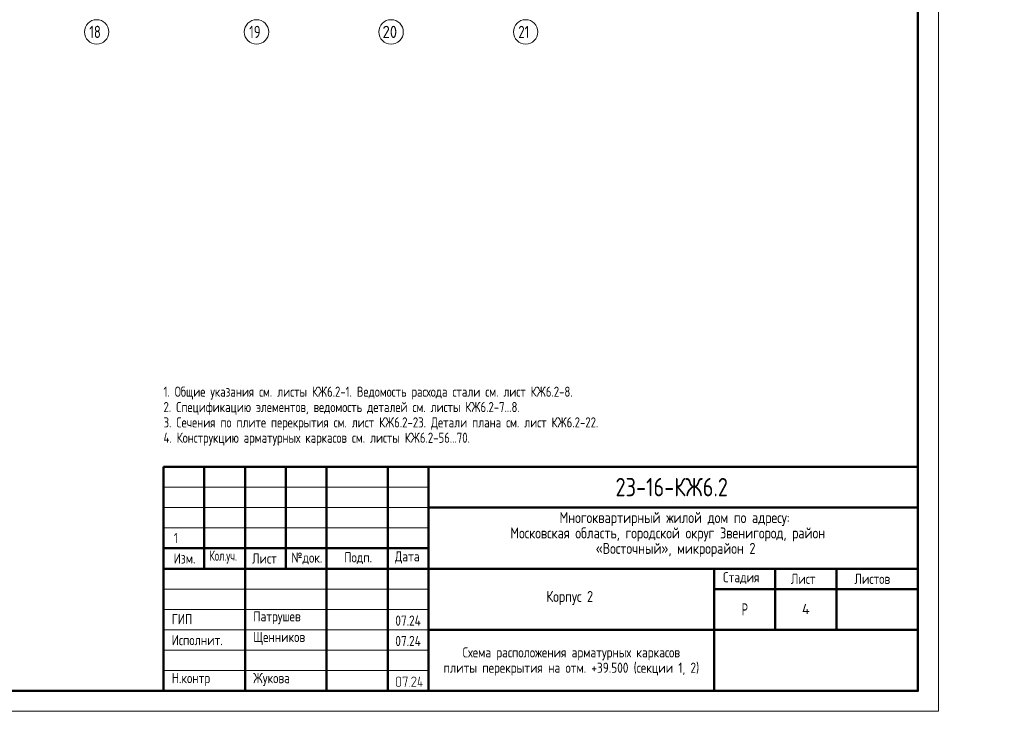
# Model space of a CAD drawing. Header units: millimetres. Extents: x 0 to 61017, y 0 to 42000.
# Tile 12 of 16: x 36872 to 61017, y 0 to 16970. Entities that reach past the tile are written whole.
import ezdxf

# ---------------------------------------------------------------- set-up
doc = ezdxf.new("R2010")
doc.units = ezdxf.units.MM
doc.linetypes.add('______5', pattern=[1100, 800, -100, 100, -100])
doc.layers.add('Standard', color=7, linetype='Continuous', lineweight=25)
doc.layers.add('Оси', color=40, linetype='______5', lineweight=18)
doc.styles.add('GOST 2.304-81', font='txt')
doc.styles.add('ISOCPEUR', font='txt')

msp = doc.modelspace()

# ---------------------------------------------------------------- hatches: boundary and pattern name
at = {"layer": 'Standard', "linetype": 'Continuous', "lineweight": 25, "transparency": 33554687}
h = msp.add_hatch(color=7, dxfattribs=at)
h.paths.add_polyline_path([(46225, 655), (46225, 652), (46225, 649), (46225, 647), (46224, 644), (46224, 641), (46223, 639), (46222, 637), (46221, 634), (46220, 632), (46219, 630), (46218, 627), (46216, 625), (46215, 623), (46213, 621), (46212, 619), (46210, 617), (46208, 615), (46206, 613), (46204, 612), (46201, 610), (46199, 609), (46197, 607), (46195, 606), (46192, 605), (46190, 604), (46188, 603), (46185, 603), (46182, 602), (46180, 602), (46177, 602), (46175, 601), (46172, 601), (46154, 601), (46151, 601), (46149, 602), (46146, 602), (46144, 602), (46142, 603), (46139, 603), (46137, 604), (46135, 605), (46132, 606), (46130, 607), (46128, 609), (46126, 610), (46123, 611), (46121, 613), (46119, 615), (46117, 617), (46115, 619), (46113, 621), (46111, 623), (46110, 625), (46108, 627), (46107, 629), (46106, 632), (46105, 634), (46104, 636), (46103, 639), (46102, 641), (46102, 644), (46101, 646), (46101, 649), (46101, 652), (46101, 655), (46101, 797), (46101, 799), (46101, 802), (46101, 804), (46102, 807), (46102, 809), (46103, 812), (46104, 814), (46105, 817), (46106, 819), (46107, 821), (46108, 823), (46109, 826), (46111, 828), (46113, 830), (46114, 832), (46116, 834), (46118, 836), (46120, 838), (46122, 839), (46124, 841), (46127, 842), (46129, 844), (46131, 845), (46133, 846), (46136, 847), (46138, 848), (46141, 848), (46143, 849), (46146, 849), (46149, 850), (46151, 850), (46154, 850), (46172, 850), (46175, 850), (46177, 850), (46180, 849), (46182, 849), (46185, 849), (46187, 848), (46190, 847), (46192, 846), (46194, 845), (46197, 844), (46199, 843), (46201, 841), (46203, 840), (46205, 838), (46207, 836), (46209, 834), (46211, 832), (46213, 830), (46215, 828), (46216, 826), (46218, 824), (46219, 822), (46220, 820), (46221, 817), (46222, 815), (46223, 812), (46224, 810), (46224, 807), (46225, 805), (46225, 802), (46225, 799), (46225, 797)], flags=16)
h.paths.add_polyline_path([(46208, 655), (46208, 797), (46208, 800), (46207, 804), (46206, 807), (46205, 810), (46204, 813), (46202, 816), (46200, 819), (46197, 822), (46194, 824), (46192, 826), (46189, 828), (46185, 830), (46182, 831), (46179, 832), (46175, 832), (46172, 832), (46154, 832), (46150, 832), (46147, 832), (46144, 831), (46140, 830), (46137, 828), (46134, 826), (46131, 824), (46129, 822), (46126, 819), (46124, 816), (46122, 814), (46121, 810), (46120, 807), (46119, 804), (46118, 800), (46118, 797), (46118, 655), (46118, 651), (46119, 648), (46120, 644), (46121, 641), (46123, 638), (46125, 635), (46127, 632), (46129, 630), (46132, 627), (46135, 625), (46138, 623), (46141, 622), (46144, 620), (46147, 620), (46151, 619), (46154, 619), (46172, 619), (46175, 619), (46179, 620), (46182, 620), (46185, 621), (46188, 623), (46191, 625), (46194, 627), (46197, 629), (46200, 632), (46202, 634), (46204, 637), (46205, 641), (46206, 644), (46207, 647), (46208, 651)])
for points in [[(46385, 839), (46332, 608), (46331, 607), (46331, 606), (46330, 605), (46328, 603), (46323, 601), (46321, 601), (46320, 602), (46318, 602), (46317, 603), (46316, 604), (46315, 605), (46315, 605), (46315, 606), (46314, 607), (46314, 608), (46314, 609), (46314, 610), (46314, 612), (46365, 832), (46278, 832), (46278, 815), (46278, 814), (46278, 813), (46278, 812), (46278, 811), (46277, 810), (46277, 809), (46276, 809), (46276, 808), (46275, 807), (46273, 806), (46271, 806), (46269, 806), (46269, 806), (46268, 806), (46268, 806), (46267, 806), (46266, 807), (46265, 807), (46264, 807), (46263, 808), (46263, 808), (46262, 809), (46262, 810), (46261, 811), (46261, 812), (46261, 813), (46261, 814), (46261, 815), (46261, 841), (46261, 842), (46261, 843), (46261, 844), (46261, 845), (46261, 846), (46262, 846), (46262, 847), (46263, 848), (46263, 848), (46264, 849), (46265, 849), (46266, 849), (46266, 850), (46267, 850), (46268, 850), (46270, 850), (46376, 850), (46378, 850), (46380, 849), (46382, 849), (46383, 848), (46384, 847), (46385, 845), (46385, 844), (46385, 842)], [(46589, 601), (46483, 601), (46481, 601), (46480, 602), (46478, 603), (46476, 604), (46475, 606), (46475, 607), (46474, 609), (46474, 611), (46474, 612), (46474, 613), (46475, 614), (46475, 615), (46573, 763), (46577, 770), (46579, 776), (46580, 779), (46581, 782), (46581, 786), (46581, 789), (46581, 791), (46581, 793), (46581, 795), (46580, 798), (46580, 800), (46579, 802), (46579, 804), (46578, 805), (46577, 807), (46576, 809), (46575, 811), (46573, 813), (46572, 814), (46570, 816), (46569, 818), (46567, 819), (46565, 821), (46563, 822), (46562, 823), (46560, 824), (46558, 826), (46556, 827), (46554, 828), (46552, 828), (46550, 829), (46547, 830), (46545, 831), (46543, 831), (46541, 831), (46539, 832), (46536, 832), (46534, 832), (46531, 832), (46528, 831), (46525, 831), (46522, 830), (46519, 829), (46517, 828), (46514, 827), (46511, 825), (46509, 823), (46506, 821), (46504, 819), (46502, 816), (46499, 813), (46498, 809), (46496, 806), (46494, 802), (46494, 800), (46493, 799), (46492, 798), (46491, 798), (46490, 797), (46489, 797), (46488, 796), (46486, 796), (46484, 796), (46483, 797), (46481, 797), (46480, 798), (46479, 799), (46478, 800), (46478, 800), (46478, 801), (46477, 802), (46477, 803), (46477, 804), (46477, 805), (46477, 808), (46478, 811), (46479, 813), (46480, 816), (46482, 818), (46483, 820), (46484, 823), (46485, 825), (46487, 827), (46488, 829), (46490, 831), (46492, 832), (46493, 834), (46495, 836), (46497, 837), (46499, 839), (46501, 840), (46504, 843), (46508, 844), (46512, 846), (46516, 848), (46520, 849), (46524, 849), (46529, 850), (46533, 850), (46536, 850), (46539, 850), (46543, 849), (46546, 849), (46549, 848), (46551, 848), (46554, 847), (46557, 846), (46560, 845), (46563, 843), (46566, 842), (46568, 840), (46571, 839), (46574, 837), (46576, 835), (46579, 833), (46581, 830), (46584, 828), (46586, 825), (46588, 823), (46590, 820), (46591, 818), (46593, 815), (46594, 812), (46596, 810), (46597, 807), (46598, 804), (46598, 801), (46599, 798), (46599, 795), (46600, 792), (46600, 789), (46600, 784), (46599, 780), (46598, 776), (46597, 772), (46596, 770), (46595, 767), (46595, 765), (46593, 763), (46592, 760), (46591, 758), (46589, 755), (46588, 753), (46499, 619), (46589, 619), (46591, 619), (46592, 618), (46594, 618), (46595, 616), (46596, 615), (46597, 613), (46598, 612), (46598, 610), (46598, 609), (46597, 607), (46597, 606), (46595, 604), (46595, 603), (46594, 603), (46594, 602), (46593, 602), (46592, 602), (46591, 601), (46590, 601)], [(46722, 672), (46749, 672), (46751, 672), (46752, 672), (46754, 671), (46755, 670), (46757, 668), (46757, 667), (46758, 665), (46758, 663), (46758, 662), (46758, 660), (46757, 659), (46756, 657), (46755, 657), (46755, 656), (46754, 656), (46753, 655), (46752, 655), (46751, 655), (46750, 655), (46749, 655), (46722, 655), (46722, 610), (46722, 609), (46722, 608), (46722, 607), (46722, 606), (46721, 605), (46721, 605), (46721, 604), (46720, 603), (46719, 602), (46717, 602), (46716, 601), (46714, 601), (46713, 601), (46712, 601), (46712, 601), (46711, 602), (46710, 602), (46709, 602), (46708, 603), (46707, 603), (46707, 604), (46706, 605), (46706, 605), (46705, 606), (46705, 607), (46705, 608), (46705, 609), (46705, 610), (46705, 655), (46643, 655), (46641, 655), (46639, 655), (46637, 656), (46636, 657), (46635, 658), (46634, 660), (46634, 661), (46634, 663), (46634, 665), (46669, 843), (46670, 845), (46670, 846), (46671, 847), (46672, 848), (46678, 850), (46680, 850), (46681, 849), (46683, 849), (46684, 848), (46685, 847), (46685, 846), (46686, 846), (46686, 845), (46687, 844), (46687, 843), (46687, 842), (46687, 841), (46687, 839), (46653, 672), (46705, 672), (46705, 717), (46705, 718), (46705, 720), (46706, 721), (46707, 723), (46708, 724), (46709, 724), (46710, 725), (46710, 725), (46711, 725), (46712, 726), (46713, 726), (46714, 726), (46715, 726), (46717, 725), (46718, 725), (46720, 723), (46720, 723), (46721, 722), (46721, 721), (46722, 721), (46722, 720), (46722, 719), (46722, 718), (46722, 717)], [(46429, 619), (46431, 619), (46433, 618), (46434, 618), (46435, 616), (46437, 615), (46437, 613), (46438, 612), (46438, 610), (46438, 609), (46438, 607), (46437, 606), (46436, 604), (46435, 603), (46435, 603), (46434, 602), (46433, 602), (46432, 602), (46431, 601), (46430, 601), (46429, 601), (46427, 601), (46426, 602), (46424, 603), (46423, 604), (46422, 605), (46421, 607), (46420, 608), (46420, 610), (46420, 611), (46421, 613), (46422, 614), (46423, 616), (46423, 616), (46424, 617), (46424, 618), (46425, 618), (46426, 619), (46427, 619), (46428, 619)]]:
    msp.add_hatch(color=7, dxfattribs=at).paths.add_polyline_path(points, flags=16)

# ---------------------------------------------------------------- linework, layer by layer
at = {"layer": 'Standard', "color": 7, "linetype": 'Continuous', "lineweight": 50, "transparency": 33554687}
for p, q in [((40400, 500), (40400, 6000)), ((40400, 6000), (58900, 6000)), ((41400, 3500), (41400, 6000)), ((42400, 500), (42400, 6000)), ((43400, 3500), (43400, 6000)), ((44400, 500), (44400, 6000)), ((45900, 500), (45900, 6000)), ((46900, 500), (46900, 6000)), ((46900, 5000), (58900, 5000)), ((40400, 4000), (46900, 4000)), ((40400, 4000), (46900, 4000)), ((40400, 3500), (46900, 3500)), ((40400, 3500), (46900, 3500)), ((46900, 3500), (58900, 3500)), ((53900, 2000), (53900, 3500)), ((55400, 2000), (55400, 3500)), ((56900, 2000), (56900, 3500)), ((53900, 3000), (58900, 3000)), ((46900, 2000), (58900, 2000)), ((53900, 500), (53900, 2000)), ((53900, 500), (53900, 2000))]:
    msp.add_line(p, q, dxfattribs=at)
at = {"layer": 'Standard', "color": 7, "linetype": 'Continuous', "lineweight": 25, "transparency": 33554687}
for p, q in [((58900, 500), (58900, 6000)), ((40400, 500), (58900, 500)), ((40400, 500), (58900, 500)), ((40400, 500), (58900, 500))]:
    msp.add_line(p, q, dxfattribs=at)
at = {"layer": 'Standard', "color": 7, "linetype": 'Continuous', "lineweight": 13, "transparency": 33554687}
for p, q in [((40400, 5500), (46900, 5500)), ((40400, 5000), (46900, 5000)), ((40400, 4500), (46900, 4500)), ((40400, 3000), (46900, 3000)), ((40400, 2500), (46900, 2500)), ((40400, 2500), (46900, 2500)), ((40400, 2000), (46900, 2000)), ((40400, 2000), (46900, 2000)), ((40400, 1500), (46900, 1500)), ((40400, 1000), (46900, 1000))]:
    msp.add_line(p, q, dxfattribs=at)
msp.add_lwpolyline([(0, 0), (59400, 0), (59400, 42000), (0, 42000), (0, 0)], close=True, dxfattribs=at)
at = {"layer": 'Standard', "color": 7, "linetype": 'Continuous', "lineweight": 50, "transparency": 33554687}
msp.add_lwpolyline([(2000, 41500), (58900, 41500), (58900, 500), (2000, 500), (2000, 41500)], close=True, dxfattribs=at)
at = {"layer": 'Оси', "color": 7, "linetype": 'Continuous', "lineweight": 13, "transparency": 33554687}
for centre in [(38760, 16670), (42680, 16670), (45980, 16670), (49280, 16670)]:
    msp.add_circle(centre, 300, dxfattribs=at)

# ---------------------------------------------------------------- texts
at = {"layer": 'Standard', "color": 7, "linetype": 'Continuous', "lineweight": 25, "transparency": 33554687, "attachment_point": 7}
for s, insert, char_height, width, style in [('\\W0.75;21', (49100, 16520), 300, 472.29, 'ISOCPEUR'), ('Многоквартирный\\~жилой\\~дом\\~по\\~адресу:\\~', (50110, 4545), 270, 5717.07, 'GOST 2.304-81'), ('Московская\\~область,\\~городской\\~округ\\~Звенигород,\\~район\\~', (48904, 4167), 270, 8136.21, 'GOST 2.304-81'), ('«Восточный»,\\~микрорайон\\~2', (50997, 3789), 270, 3952.82, 'GOST 2.304-81'), ('Изм.', (40648, 3625), 250, 631.15, 'GOST 2.304-81'), ('\\W0.83;Кол.уч.', (41527, 3625), 250, 799.96, 'GOST 2.304-81'), ('Лист', (42571, 3625), 250, 782.23, 'GOST 2.304-81'), ('№док.', (43535, 3607), 250, 853.39, 'GOST 2.304-81'), ('Подп.', (44831, 3614), 250, 764.53, 'GOST 2.304-81'), ('Дата', (46073, 3625), 250, 782.22, 'GOST 2.304-81'), ('Стадия', (54121, 3125), 250, 1031.11, 'GOST 2.304-81'), ('Лист', (55784, 3125), 250, 782.22, 'GOST 2.304-81'), ('Листов', (57343, 3125), 250, 1066.5, 'GOST 2.304-81'), ('Корпус\\~2', (49788, 2610), 270, 1362.87, 'GOST 2.304-81'), ('ГИП', (40600, 2137), 250, 586.8, 'GOST 2.304-81'), ('Патрушев', (42600, 2137), 250, 1386.36, 'GOST 2.304-81'), ('07.24', (46083, 2101), 250, 817.62, 'GOST 2.304-81'), ('\\W0.77;Р', (54577, 2350), 300, 262.92, 'GOST 2.304-81'), ('Исполнит.', (40600, 1622), 250, 1386.36, 'GOST 2.304-81'), ('Щенников', (42600, 1631), 250, 1333.08, 'GOST 2.304-81'), ('07.24', (46083, 1601), 250, 817.62, 'GOST 2.304-81'), ('Н.контр', (40600, 622), 250, 1102.08, 'GOST 2.304-81'), ('Жукова', (42600, 622), 250, 1031.11, 'GOST 2.304-81')]:
    msp.add_mtext(s, dxfattribs=dict(at, insert=insert, char_height=char_height, width=width, style=style))
at = {"layer": 'Standard', "color": 7, "linetype": 'Continuous', "lineweight": 13, "transparency": 33554687, "insert": (40400, 7967), "char_height": 250, "width": 12920.83, "attachment_point": 1, "line_spacing_factor": 0.903614}
msp.add_mtext('\\A1;{\\fGOST 2.304-81|i0|b0;\\H250.000000;\\W0.952381;\\C7;1. Общие указания см. листы КЖ6.2-1. Ведомость расхода стали см. лист КЖ6.2-8.}\\P{\\fGOST 2.304-81|i0|b0;\\H250.000000;\\W0.952381;\\C7;2. Спецификацию элементов, ведомость деталей см. листы КЖ6.2-7...8.}\\P{\\fGOST 2.304-81|i0|b0;\\H250.000000;\\W0.952381;\\C7;3. Сечения по плите перекрытия см. лист КЖ6.2-23. Детали плана см. лист КЖ6.2-22.}\\P{\\fGOST 2.304-81|i0|b0;\\H250.000000;\\W0.952381;\\C7;4. Конструкцию арматурных каркасов см. листы КЖ6.2-56...70.}\\P', dxfattribs=at)
at = {"layer": 'Standard', "color": 7, "linetype": 'Continuous', "lineweight": 50, "transparency": 33554687, "insert": (51483, 5275), "char_height": 450, "width": 3070.53, "attachment_point": 7, "style": 'GOST 2.304-81'}
msp.add_mtext('23-16-КЖ6.2', dxfattribs=at)
at = {"layer": 'Standard', "color": 7, "linetype": 'Continuous', "lineweight": 18, "transparency": 33554687, "insert": (40702, 4250), "char_height": 250, "width": 233.33, "attachment_point": 5, "style": 'GOST 2.304-81'}
msp.add_mtext('\\A1;{\\fGOST 2.304-81|i0|b0;\\H250.000000;\\W1.000000;\\C7;1}\\P', dxfattribs=at)
at = {"layer": 'Standard', "color": 7, "linetype": 'Continuous', "lineweight": 13, "transparency": 33554687, "insert": (56150, 2510), "char_height": 250, "width": 300, "attachment_point": 5, "style": 'ISOCPEUR'}
msp.add_mtext('\\A1;{\\fISOCPEUR|i0|b0;\\H250.000000;\\W1.000000;\\C7;4}\\P', dxfattribs=at)
at = {"layer": 'Standard', "color": 7, "linetype": 'Continuous', "lineweight": 25, "transparency": 33554687, "insert": (50400, 1571), "char_height": 250, "width": 7791.88, "attachment_point": 2, "line_spacing_factor": 0.903614}
msp.add_mtext('\\A1;{\\fGOST 2.304-81|i0|b0;\\H250.000000;\\W1.000000;\\C7;Схема расположения арматурных каркасов}\\P{\\fGOST 2.304-81|i0|b0;\\H250.000000;\\W1.000000;\\C7;плиты перекрытия на отм. +39.500 (секции 1, 2)}\\P', dxfattribs=at)
at = {"layer": 'Оси', "color": 7, "linetype": 'Continuous', "lineweight": 25, "transparency": 33554687, "char_height": 300, "attachment_point": 7, "style": 'ISOCPEUR'}
for s, insert, width in [('\\W0.75;18', (38580, 16520), 472.29), ('\\W0.75;19', (42500, 16520), 472.29), ('\\W0.87;20', (45770, 16520), 550.82)]:
    msp.add_mtext(s, dxfattribs=dict(at, insert=insert, width=width))

doc.saveas('drawing.dxf')
